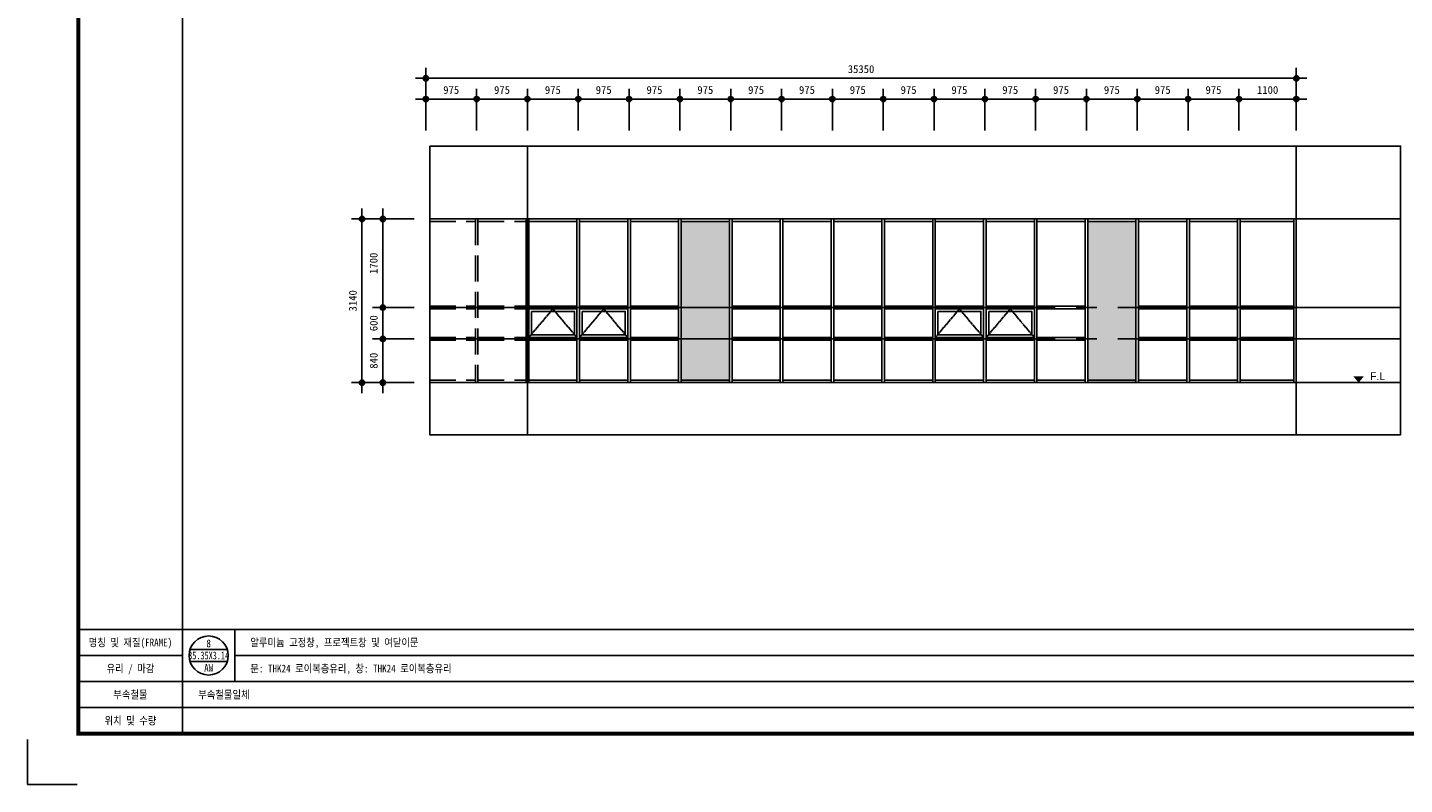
# Model space of a CAD drawing. Header units: millimetres. Extents: x 3445018 to 4174071, y -6064565 to -5122887.
# Tile 60 of 192: x 3879721 to 3906139, y -5615915 to -5601389. Entities that reach past the tile are written whole.
import ezdxf
from ezdxf.enums import TextEntityAlignment as Align

# ---------------------------------------------------------------- set-up
doc = ezdxf.new("R2010")
doc.units = ezdxf.units.MM
doc.header["$MEASUREMENT"] = 0
doc.linetypes.add('CEN', pattern=[66, 60, -2, 2, -2])
doc.linetypes.add('HID2', pattern=[3.5, 2.5, -1])
doc.layers.get('DEFPOINTS').update_dxf_attribs({"linetype": 'CONTINUOUS'})
for name, color, linetype in [('3', 3, 'CONTINUOUS'), ('A_GE_CEN', 1, 'CEN'), ('A_GE_FORM', 7, 'CONTINUOUS'), ('A_GE_SYM', 7, 'CONTINUOUS'), ('A_GE_TEXT', 3, 'CONTINUOUS'), ('AA-XXXX-TEXT', 3, 'CONTINUOUS'), ('AA-XXXX-창호부호', 7, 'CONTINUOUS'), ('CEN', 13, 'CEN'), ('DIM', 7, 'CONTINUOUS'), ('SO-252', 252, 'CONTINUOUS'), ('TABLE', 7, 'CONTINUOUS'), ('WIN1', 4, 'CONTINUOUS'), ('WIN2', 9, 'CONTINUOUS')]:
    doc.layers.add(name, color=color, linetype=linetype)
doc.styles.add('HY울릉도 L', font='txt')
doc.styles.add('SDP-S', font='txt')
doc.styles.add('돋움', font='txt')
doc.dimstyles.new('SMDI-3', dxfattribs={"dimtxt": 3, "dimasz": 1, "dimexe": 2, "dimexo": 3, "dimgap": 1, "dimtad": 1, "dimdsep": 46, "dimtxsty": 'HY울릉도 L', "dimblk": 'Z_DOT', "dimcen": 2.5, "dimdle": 1.5, "dimclrd": 1, "dimclre": 1, "dimclrt": 2, "dimadec": 0, "dimazin": 0, "dimtfac": 1, "dimtix": 1, "dimtmove": 2, "dimatfit": 3, "dimldrblk": 'Z_DOT', "dimfxl": 2, "dimtvp": 1, "dimtolj": 1, "dimtzin": 0, "dimarcsym": 0})

# ---------------------------------------------------------------- blocks, each defined once
blk = doc.blocks.new('창호부호')
at = {"layer": 'AA-XXXX-창호부호'}
for p, q in [((-286, 90), (286, 90)), ((-286, -90), (286, -90))]:
    blk.add_line(p, q, dxfattribs=at)
blk.add_circle((0, 0), 300, dxfattribs=at)
at = {"layer": 'AA-XXXX-창호부호', "color": 3, "width": 0.85}
blk.add_attdef('NO', text='', height=120, dxfattribs=at).set_placement((0, 90), align=Align.BOTTOM_CENTER)
at = {"layer": 'AA-XXXX-창호부호', "color": 4, "width": 0.85}
blk.add_attdef('규격', text='', height=120, dxfattribs=at).set_placement((0, 0), align=Align.MIDDLE)
at = {"layer": 'AA-XXXX-창호부호', "color": 3, "width": 0.85}
blk.add_attdef('창호', text='', height=120, dxfattribs=at).set_placement((0, -130), align=Align.TOP_CENTER)
blk = doc.blocks.new('sheet _서영')
at = {"layer": 'A_GE_FORM'}
for p, q in [((-362689.99, -1059041.18), (-362689.99, -1059058.43)), ((-362689.99, -1059041.18), (-362689.99, -1059058.43)), ((-362689.99, -1059058.43), (-362670.99, -1059058.43))]:
    blk.add_line(p, q, dxfattribs=at)
at = {"layer": 'A_GE_FORM', "const_width": 1.5}
blk.add_lwpolyline([(-361868.49, -1059038.93), (-362670.49, -1059038.93), (-362670.49, -1058483.93), (-361868.49, -1058483.93)], close=True, dxfattribs=at)
blk = doc.blocks.new('Z_DOT')
at = {"layer": 'DIM', "color": 1, "ltscale": 3}
for p, q in [((-2, 0), (2, 0)), ((0, -2), (0, 2))]:
    blk.add_line(p, q, dxfattribs=at)
for radius in [0.5, 0.25]:
    blk.add_circle((0, 0), radius, dxfattribs=at)
blk = doc.blocks.new('*D728')
at = {"layer": 'DEFPOINTS', "color": 0, "ltscale": 3, "transparency": 16777216}
for p in [(3887363, -5602363), (3887363, -5603664), (3904063, -5603664)]:
    blk.add_point(p, dxfattribs=at)
at = {"layer": 'DIM', "color": 1, "lineweight": -2, "ltscale": 3, "transparency": 16777216}
for p, q in [((3887363, -5603364), (3887363, -5602163)), ((3904063, -5603364), (3904063, -5602163)), ((3903963, -5602363), (3887463, -5602363))]:
    blk.add_line(p, q, dxfattribs=at)
at = {"layer": 'DIM', "color": 1, "lineweight": -2, "ltscale": 3, "transparency": 16777216, "xscale": 100, "yscale": 100, "zscale": 100, "rotation": 180}
blk.add_blockref('Z_DOT', (3887363, -5602363), dxfattribs=at)
at = {"layer": 'DIM', "color": 1, "lineweight": -2, "ltscale": 3, "transparency": 16777216, "xscale": 100, "yscale": 100, "zscale": 100}
blk.add_blockref('Z_DOT', (3904063, -5602363), dxfattribs=at)
at = {"layer": 'DIM', "color": 2, "ltscale": 3, "transparency": 16777216, "insert": (3895713, -5602188), "char_height": 150, "attachment_point": 5, "style": 'SDP-S'}
blk.add_mtext('\\A1;35350', dxfattribs=at)
blk = doc.blocks.new('*D729')
at = {"layer": 'DEFPOINTS', "color": 0, "ltscale": 3, "transparency": 16777216}
for p in [(3904063, -5602763), (3902963, -5603664), (3904063, -5603664)]:
    blk.add_point(p, dxfattribs=at)
at = {"layer": 'DIM', "color": 1, "lineweight": -2, "ltscale": 3, "transparency": 16777216}
for p, q in [((3902963, -5603364), (3902963, -5602563)), ((3904063, -5603364), (3904063, -5602563)), ((3903063, -5602763), (3903963, -5602763))]:
    blk.add_line(p, q, dxfattribs=at)
at = {"layer": 'DIM', "color": 1, "lineweight": -2, "ltscale": 3, "transparency": 16777216, "xscale": 100, "yscale": 100, "zscale": 100, "rotation": 180}
blk.add_blockref('Z_DOT', (3902963, -5602763), dxfattribs=at)
at = {"layer": 'DIM', "color": 1, "lineweight": -2, "ltscale": 3, "transparency": 16777216, "xscale": 100, "yscale": 100, "zscale": 100}
blk.add_blockref('Z_DOT', (3904063, -5602763), dxfattribs=at)
at = {"layer": 'DIM', "color": 2, "ltscale": 3, "transparency": 16777216, "insert": (3903513, -5602588), "char_height": 150, "attachment_point": 5, "style": 'SDP-S'}
blk.add_mtext('\\A1;1100', dxfattribs=at)
blk = doc.blocks.new('*D730')
at = {"layer": 'DEFPOINTS', "color": 0, "ltscale": 3, "transparency": 16777216}
for p in [(3902963, -5602763), (3901988, -5603664), (3902963, -5603664)]:
    blk.add_point(p, dxfattribs=at)
at = {"layer": 'DIM', "color": 1, "lineweight": -2, "ltscale": 3, "transparency": 16777216}
for p, q in [((3901988, -5603364), (3901988, -5602563)), ((3902963, -5603364), (3902963, -5602563)), ((3902088, -5602763), (3902863, -5602763))]:
    blk.add_line(p, q, dxfattribs=at)
at = {"layer": 'DIM', "color": 1, "lineweight": -2, "ltscale": 3, "transparency": 16777216, "xscale": 100, "yscale": 100, "zscale": 100, "rotation": 180}
blk.add_blockref('Z_DOT', (3901988, -5602763), dxfattribs=at)
at = {"layer": 'DIM', "color": 1, "lineweight": -2, "ltscale": 3, "transparency": 16777216, "xscale": 100, "yscale": 100, "zscale": 100}
blk.add_blockref('Z_DOT', (3902963, -5602763), dxfattribs=at)
at = {"layer": 'DIM', "color": 2, "ltscale": 3, "transparency": 16777216, "insert": (3902475, -5602588), "char_height": 150, "attachment_point": 5, "style": 'SDP-S'}
blk.add_mtext('\\A1;975', dxfattribs=at)
blk = doc.blocks.new('*D731')
at = {"layer": 'DEFPOINTS', "color": 0, "ltscale": 3, "transparency": 16777216}
for p in [(3901988, -5602763), (3901013, -5603664), (3901988, -5603664)]:
    blk.add_point(p, dxfattribs=at)
at = {"layer": 'DIM', "color": 1, "lineweight": -2, "ltscale": 3, "transparency": 16777216}
for p, q in [((3901013, -5603364), (3901013, -5602563)), ((3901988, -5603364), (3901988, -5602563)), ((3901113, -5602763), (3901888, -5602763))]:
    blk.add_line(p, q, dxfattribs=at)
at = {"layer": 'DIM', "color": 1, "lineweight": -2, "ltscale": 3, "transparency": 16777216, "xscale": 100, "yscale": 100, "zscale": 100, "rotation": 180}
blk.add_blockref('Z_DOT', (3901013, -5602763), dxfattribs=at)
at = {"layer": 'DIM', "color": 1, "lineweight": -2, "ltscale": 3, "transparency": 16777216, "xscale": 100, "yscale": 100, "zscale": 100}
blk.add_blockref('Z_DOT', (3901988, -5602763), dxfattribs=at)
at = {"layer": 'DIM', "color": 2, "ltscale": 3, "transparency": 16777216, "insert": (3901500, -5602588), "char_height": 150, "attachment_point": 5, "style": 'SDP-S'}
blk.add_mtext('\\A1;975', dxfattribs=at)
blk = doc.blocks.new('*D732')
at = {"layer": 'DEFPOINTS', "color": 0, "ltscale": 3, "transparency": 16777216}
for p in [(3901013, -5602763), (3900038, -5603664), (3901013, -5603664)]:
    blk.add_point(p, dxfattribs=at)
at = {"layer": 'DIM', "color": 1, "lineweight": -2, "ltscale": 3, "transparency": 16777216}
for p, q in [((3900038, -5603364), (3900038, -5602563)), ((3901013, -5603364), (3901013, -5602563)), ((3900138, -5602763), (3900913, -5602763))]:
    blk.add_line(p, q, dxfattribs=at)
at = {"layer": 'DIM', "color": 1, "lineweight": -2, "ltscale": 3, "transparency": 16777216, "xscale": 100, "yscale": 100, "zscale": 100, "rotation": 180}
blk.add_blockref('Z_DOT', (3900038, -5602763), dxfattribs=at)
at = {"layer": 'DIM', "color": 1, "lineweight": -2, "ltscale": 3, "transparency": 16777216, "xscale": 100, "yscale": 100, "zscale": 100}
blk.add_blockref('Z_DOT', (3901013, -5602763), dxfattribs=at)
at = {"layer": 'DIM', "color": 2, "ltscale": 3, "transparency": 16777216, "insert": (3900525, -5602588), "char_height": 150, "attachment_point": 5, "style": 'SDP-S'}
blk.add_mtext('\\A1;975', dxfattribs=at)
blk = doc.blocks.new('*D733')
at = {"layer": 'DEFPOINTS', "color": 0, "ltscale": 3, "transparency": 16777216}
for p in [(3900038, -5602763), (3899063, -5603664), (3900038, -5603664)]:
    blk.add_point(p, dxfattribs=at)
at = {"layer": 'DIM', "color": 1, "lineweight": -2, "ltscale": 3, "transparency": 16777216}
for p, q in [((3899063, -5603364), (3899063, -5602563)), ((3900038, -5603364), (3900038, -5602563)), ((3899163, -5602763), (3899938, -5602763))]:
    blk.add_line(p, q, dxfattribs=at)
at = {"layer": 'DIM', "color": 1, "lineweight": -2, "ltscale": 3, "transparency": 16777216, "xscale": 100, "yscale": 100, "zscale": 100, "rotation": 180}
blk.add_blockref('Z_DOT', (3899063, -5602763), dxfattribs=at)
at = {"layer": 'DIM', "color": 1, "lineweight": -2, "ltscale": 3, "transparency": 16777216, "xscale": 100, "yscale": 100, "zscale": 100}
blk.add_blockref('Z_DOT', (3900038, -5602763), dxfattribs=at)
at = {"layer": 'DIM', "color": 2, "ltscale": 3, "transparency": 16777216, "insert": (3899550, -5602588), "char_height": 150, "attachment_point": 5, "style": 'SDP-S'}
blk.add_mtext('\\A1;975', dxfattribs=at)
blk = doc.blocks.new('*D734')
at = {"layer": 'DEFPOINTS', "color": 0, "ltscale": 3, "transparency": 16777216}
for p in [(3899063, -5602763), (3898088, -5603664), (3899063, -5603664)]:
    blk.add_point(p, dxfattribs=at)
at = {"layer": 'DIM', "color": 1, "lineweight": -2, "ltscale": 3, "transparency": 16777216}
for p, q in [((3898088, -5603364), (3898088, -5602563)), ((3899063, -5603364), (3899063, -5602563)), ((3898188, -5602763), (3898963, -5602763))]:
    blk.add_line(p, q, dxfattribs=at)
at = {"layer": 'DIM', "color": 1, "lineweight": -2, "ltscale": 3, "transparency": 16777216, "xscale": 100, "yscale": 100, "zscale": 100, "rotation": 180}
blk.add_blockref('Z_DOT', (3898088, -5602763), dxfattribs=at)
at = {"layer": 'DIM', "color": 1, "lineweight": -2, "ltscale": 3, "transparency": 16777216, "xscale": 100, "yscale": 100, "zscale": 100}
blk.add_blockref('Z_DOT', (3899063, -5602763), dxfattribs=at)
at = {"layer": 'DIM', "color": 2, "ltscale": 3, "transparency": 16777216, "insert": (3898575, -5602588), "char_height": 150, "attachment_point": 5, "style": 'SDP-S'}
blk.add_mtext('\\A1;975', dxfattribs=at)
blk = doc.blocks.new('*D735')
at = {"layer": 'DEFPOINTS', "color": 0, "ltscale": 3, "transparency": 16777216}
for p in [(3898088, -5602763), (3897113, -5603664), (3898088, -5603664)]:
    blk.add_point(p, dxfattribs=at)
at = {"layer": 'DIM', "color": 1, "lineweight": -2, "ltscale": 3, "transparency": 16777216}
for p, q in [((3897113, -5603364), (3897113, -5602563)), ((3898088, -5603364), (3898088, -5602563)), ((3897213, -5602763), (3897988, -5602763))]:
    blk.add_line(p, q, dxfattribs=at)
at = {"layer": 'DIM', "color": 1, "lineweight": -2, "ltscale": 3, "transparency": 16777216, "xscale": 100, "yscale": 100, "zscale": 100, "rotation": 180}
blk.add_blockref('Z_DOT', (3897113, -5602763), dxfattribs=at)
at = {"layer": 'DIM', "color": 1, "lineweight": -2, "ltscale": 3, "transparency": 16777216, "xscale": 100, "yscale": 100, "zscale": 100}
blk.add_blockref('Z_DOT', (3898088, -5602763), dxfattribs=at)
at = {"layer": 'DIM', "color": 2, "ltscale": 3, "transparency": 16777216, "insert": (3897600, -5602588), "char_height": 150, "attachment_point": 5, "style": 'SDP-S'}
blk.add_mtext('\\A1;975', dxfattribs=at)
blk = doc.blocks.new('*D736')
at = {"layer": 'DEFPOINTS', "color": 0, "ltscale": 3, "transparency": 16777216}
for p in [(3897113, -5602763), (3896138, -5603664), (3897113, -5603664)]:
    blk.add_point(p, dxfattribs=at)
at = {"layer": 'DIM', "color": 1, "lineweight": -2, "ltscale": 3, "transparency": 16777216}
for p, q in [((3896138, -5603364), (3896138, -5602563)), ((3897113, -5603364), (3897113, -5602563)), ((3896238, -5602763), (3897013, -5602763))]:
    blk.add_line(p, q, dxfattribs=at)
at = {"layer": 'DIM', "color": 1, "lineweight": -2, "ltscale": 3, "transparency": 16777216, "xscale": 100, "yscale": 100, "zscale": 100, "rotation": 180}
blk.add_blockref('Z_DOT', (3896138, -5602763), dxfattribs=at)
at = {"layer": 'DIM', "color": 1, "lineweight": -2, "ltscale": 3, "transparency": 16777216, "xscale": 100, "yscale": 100, "zscale": 100}
blk.add_blockref('Z_DOT', (3897113, -5602763), dxfattribs=at)
at = {"layer": 'DIM', "color": 2, "ltscale": 3, "transparency": 16777216, "insert": (3896625, -5602588), "char_height": 150, "attachment_point": 5, "style": 'SDP-S'}
blk.add_mtext('\\A1;975', dxfattribs=at)
blk = doc.blocks.new('*D737')
at = {"layer": 'DEFPOINTS', "color": 0, "ltscale": 3, "transparency": 16777216}
for p in [(3896138, -5602763), (3895163, -5603664), (3896138, -5603664)]:
    blk.add_point(p, dxfattribs=at)
at = {"layer": 'DIM', "color": 1, "lineweight": -2, "ltscale": 3, "transparency": 16777216}
for p, q in [((3895163, -5603364), (3895163, -5602563)), ((3896138, -5603364), (3896138, -5602563)), ((3895263, -5602763), (3896038, -5602763))]:
    blk.add_line(p, q, dxfattribs=at)
at = {"layer": 'DIM', "color": 1, "lineweight": -2, "ltscale": 3, "transparency": 16777216, "xscale": 100, "yscale": 100, "zscale": 100, "rotation": 180}
blk.add_blockref('Z_DOT', (3895163, -5602763), dxfattribs=at)
at = {"layer": 'DIM', "color": 1, "lineweight": -2, "ltscale": 3, "transparency": 16777216, "xscale": 100, "yscale": 100, "zscale": 100}
blk.add_blockref('Z_DOT', (3896138, -5602763), dxfattribs=at)
at = {"layer": 'DIM', "color": 2, "ltscale": 3, "transparency": 16777216, "insert": (3895650, -5602588), "char_height": 150, "attachment_point": 5, "style": 'SDP-S'}
blk.add_mtext('\\A1;975', dxfattribs=at)
blk = doc.blocks.new('*D738')
at = {"layer": 'DEFPOINTS', "color": 0, "ltscale": 3, "transparency": 16777216}
for p in [(3895163, -5602763), (3894188, -5603664), (3895163, -5603664)]:
    blk.add_point(p, dxfattribs=at)
at = {"layer": 'DIM', "color": 1, "lineweight": -2, "ltscale": 3, "transparency": 16777216}
for p, q in [((3894188, -5603364), (3894188, -5602563)), ((3895163, -5603364), (3895163, -5602563)), ((3894288, -5602763), (3895063, -5602763))]:
    blk.add_line(p, q, dxfattribs=at)
at = {"layer": 'DIM', "color": 1, "lineweight": -2, "ltscale": 3, "transparency": 16777216, "xscale": 100, "yscale": 100, "zscale": 100, "rotation": 180}
blk.add_blockref('Z_DOT', (3894188, -5602763), dxfattribs=at)
at = {"layer": 'DIM', "color": 1, "lineweight": -2, "ltscale": 3, "transparency": 16777216, "xscale": 100, "yscale": 100, "zscale": 100}
blk.add_blockref('Z_DOT', (3895163, -5602763), dxfattribs=at)
at = {"layer": 'DIM', "color": 2, "ltscale": 3, "transparency": 16777216, "insert": (3894675, -5602588), "char_height": 150, "attachment_point": 5, "style": 'SDP-S'}
blk.add_mtext('\\A1;975', dxfattribs=at)
blk = doc.blocks.new('*D739')
at = {"layer": 'DEFPOINTS', "color": 0, "ltscale": 3, "transparency": 16777216}
for p in [(3894188, -5602763), (3893213, -5603664), (3894188, -5603664)]:
    blk.add_point(p, dxfattribs=at)
at = {"layer": 'DIM', "color": 1, "lineweight": -2, "ltscale": 3, "transparency": 16777216}
for p, q in [((3893213, -5603364), (3893213, -5602563)), ((3894188, -5603364), (3894188, -5602563)), ((3893313, -5602763), (3894088, -5602763))]:
    blk.add_line(p, q, dxfattribs=at)
at = {"layer": 'DIM', "color": 1, "lineweight": -2, "ltscale": 3, "transparency": 16777216, "xscale": 100, "yscale": 100, "zscale": 100, "rotation": 180}
blk.add_blockref('Z_DOT', (3893213, -5602763), dxfattribs=at)
at = {"layer": 'DIM', "color": 1, "lineweight": -2, "ltscale": 3, "transparency": 16777216, "xscale": 100, "yscale": 100, "zscale": 100}
blk.add_blockref('Z_DOT', (3894188, -5602763), dxfattribs=at)
at = {"layer": 'DIM', "color": 2, "ltscale": 3, "transparency": 16777216, "insert": (3893700, -5602588), "char_height": 150, "attachment_point": 5, "style": 'SDP-S'}
blk.add_mtext('\\A1;975', dxfattribs=at)
blk = doc.blocks.new('*D740')
at = {"layer": 'DEFPOINTS', "color": 0, "ltscale": 3, "transparency": 16777216}
for p in [(3893213, -5602763), (3892238, -5603664), (3893213, -5603664)]:
    blk.add_point(p, dxfattribs=at)
at = {"layer": 'DIM', "color": 1, "lineweight": -2, "ltscale": 3, "transparency": 16777216}
for p, q in [((3892238, -5603364), (3892238, -5602563)), ((3893213, -5603364), (3893213, -5602563)), ((3892338, -5602763), (3893113, -5602763))]:
    blk.add_line(p, q, dxfattribs=at)
at = {"layer": 'DIM', "color": 1, "lineweight": -2, "ltscale": 3, "transparency": 16777216, "xscale": 100, "yscale": 100, "zscale": 100, "rotation": 180}
blk.add_blockref('Z_DOT', (3892238, -5602763), dxfattribs=at)
at = {"layer": 'DIM', "color": 1, "lineweight": -2, "ltscale": 3, "transparency": 16777216, "xscale": 100, "yscale": 100, "zscale": 100}
blk.add_blockref('Z_DOT', (3893213, -5602763), dxfattribs=at)
at = {"layer": 'DIM', "color": 2, "ltscale": 3, "transparency": 16777216, "insert": (3892725, -5602588), "char_height": 150, "attachment_point": 5, "style": 'SDP-S'}
blk.add_mtext('\\A1;975', dxfattribs=at)
blk = doc.blocks.new('*D741')
at = {"layer": 'DEFPOINTS', "color": 0, "ltscale": 3, "transparency": 16777216}
for p in [(3892238, -5602763), (3891263, -5603664), (3892238, -5603664)]:
    blk.add_point(p, dxfattribs=at)
at = {"layer": 'DIM', "color": 1, "lineweight": -2, "ltscale": 3, "transparency": 16777216}
for p, q in [((3891263, -5603364), (3891263, -5602563)), ((3892238, -5603364), (3892238, -5602563)), ((3891363, -5602763), (3892138, -5602763))]:
    blk.add_line(p, q, dxfattribs=at)
at = {"layer": 'DIM', "color": 1, "lineweight": -2, "ltscale": 3, "transparency": 16777216, "xscale": 100, "yscale": 100, "zscale": 100, "rotation": 180}
blk.add_blockref('Z_DOT', (3891263, -5602763), dxfattribs=at)
at = {"layer": 'DIM', "color": 1, "lineweight": -2, "ltscale": 3, "transparency": 16777216, "xscale": 100, "yscale": 100, "zscale": 100}
blk.add_blockref('Z_DOT', (3892238, -5602763), dxfattribs=at)
at = {"layer": 'DIM', "color": 2, "ltscale": 3, "transparency": 16777216, "insert": (3891750, -5602588), "char_height": 150, "attachment_point": 5, "style": 'SDP-S'}
blk.add_mtext('\\A1;975', dxfattribs=at)
blk = doc.blocks.new('*D742')
at = {"layer": 'DEFPOINTS', "color": 0, "ltscale": 3, "transparency": 16777216}
for p in [(3891263, -5602763), (3890288, -5603664), (3891263, -5603664)]:
    blk.add_point(p, dxfattribs=at)
at = {"layer": 'DIM', "color": 1, "lineweight": -2, "ltscale": 3, "transparency": 16777216}
for p, q in [((3890288, -5603364), (3890288, -5602563)), ((3891263, -5603364), (3891263, -5602563)), ((3890388, -5602763), (3891163, -5602763))]:
    blk.add_line(p, q, dxfattribs=at)
at = {"layer": 'DIM', "color": 1, "lineweight": -2, "ltscale": 3, "transparency": 16777216, "xscale": 100, "yscale": 100, "zscale": 100, "rotation": 180}
blk.add_blockref('Z_DOT', (3890288, -5602763), dxfattribs=at)
at = {"layer": 'DIM', "color": 1, "lineweight": -2, "ltscale": 3, "transparency": 16777216, "xscale": 100, "yscale": 100, "zscale": 100}
blk.add_blockref('Z_DOT', (3891263, -5602763), dxfattribs=at)
at = {"layer": 'DIM', "color": 2, "ltscale": 3, "transparency": 16777216, "insert": (3890775, -5602588), "char_height": 150, "attachment_point": 5, "style": 'SDP-S'}
blk.add_mtext('\\A1;975', dxfattribs=at)
blk = doc.blocks.new('*D743')
at = {"layer": 'DEFPOINTS', "color": 0, "ltscale": 3, "transparency": 16777216}
for p in [(3890288, -5602763), (3889313, -5603664), (3890288, -5603664)]:
    blk.add_point(p, dxfattribs=at)
at = {"layer": 'DIM', "color": 1, "lineweight": -2, "ltscale": 3, "transparency": 16777216}
for p, q in [((3889313, -5603364), (3889313, -5602563)), ((3890288, -5603364), (3890288, -5602563)), ((3889413, -5602763), (3890188, -5602763))]:
    blk.add_line(p, q, dxfattribs=at)
at = {"layer": 'DIM', "color": 1, "lineweight": -2, "ltscale": 3, "transparency": 16777216, "xscale": 100, "yscale": 100, "zscale": 100, "rotation": 180}
blk.add_blockref('Z_DOT', (3889313, -5602763), dxfattribs=at)
at = {"layer": 'DIM', "color": 1, "lineweight": -2, "ltscale": 3, "transparency": 16777216, "xscale": 100, "yscale": 100, "zscale": 100}
blk.add_blockref('Z_DOT', (3890288, -5602763), dxfattribs=at)
at = {"layer": 'DIM', "color": 2, "ltscale": 3, "transparency": 16777216, "insert": (3889800, -5602588), "char_height": 150, "attachment_point": 5, "style": 'SDP-S'}
blk.add_mtext('\\A1;975', dxfattribs=at)
blk = doc.blocks.new('*D744')
at = {"layer": 'DEFPOINTS', "color": 0, "ltscale": 3, "transparency": 16777216}
for p in [(3889313, -5602763), (3888338, -5603664), (3889313, -5603664)]:
    blk.add_point(p, dxfattribs=at)
at = {"layer": 'DIM', "color": 1, "lineweight": -2, "ltscale": 3, "transparency": 16777216}
for p, q in [((3888338, -5603364), (3888338, -5602563)), ((3889313, -5603364), (3889313, -5602563)), ((3888438, -5602763), (3889213, -5602763))]:
    blk.add_line(p, q, dxfattribs=at)
at = {"layer": 'DIM', "color": 1, "lineweight": -2, "ltscale": 3, "transparency": 16777216, "xscale": 100, "yscale": 100, "zscale": 100, "rotation": 180}
blk.add_blockref('Z_DOT', (3888338, -5602763), dxfattribs=at)
at = {"layer": 'DIM', "color": 1, "lineweight": -2, "ltscale": 3, "transparency": 16777216, "xscale": 100, "yscale": 100, "zscale": 100}
blk.add_blockref('Z_DOT', (3889313, -5602763), dxfattribs=at)
at = {"layer": 'DIM', "color": 2, "ltscale": 3, "transparency": 16777216, "insert": (3888825, -5602588), "char_height": 150, "attachment_point": 5, "style": 'SDP-S'}
blk.add_mtext('\\A1;975', dxfattribs=at)
blk = doc.blocks.new('*D745')
at = {"layer": 'DEFPOINTS', "color": 0, "ltscale": 3, "transparency": 16777216}
for p in [(3888338, -5602763), (3887363, -5603664), (3888338, -5603664)]:
    blk.add_point(p, dxfattribs=at)
at = {"layer": 'DIM', "color": 1, "lineweight": -2, "ltscale": 3, "transparency": 16777216}
for p, q in [((3887363, -5603364), (3887363, -5602563)), ((3888338, -5603364), (3888338, -5602563)), ((3887463, -5602763), (3888238, -5602763))]:
    blk.add_line(p, q, dxfattribs=at)
at = {"layer": 'DIM', "color": 1, "lineweight": -2, "ltscale": 3, "transparency": 16777216, "xscale": 100, "yscale": 100, "zscale": 100, "rotation": 180}
blk.add_blockref('Z_DOT', (3887363, -5602763), dxfattribs=at)
at = {"layer": 'DIM', "color": 1, "lineweight": -2, "ltscale": 3, "transparency": 16777216, "xscale": 100, "yscale": 100, "zscale": 100}
blk.add_blockref('Z_DOT', (3888338, -5602763), dxfattribs=at)
at = {"layer": 'DIM', "color": 2, "ltscale": 3, "transparency": 16777216, "insert": (3887850, -5602588), "char_height": 150, "attachment_point": 5, "style": 'SDP-S'}
blk.add_mtext('\\A1;975', dxfattribs=at)
blk = doc.blocks.new('*D775')
at = {"layer": 'DEFPOINTS', "color": 0, "ltscale": 3, "transparency": 16777216}
for p in [(3887438, -5605063), (3886138, -5608203), (3887439, -5608203)]:
    blk.add_point(p, dxfattribs=at)
at = {"layer": 'DIM', "color": 1, "lineweight": -2, "ltscale": 3, "transparency": 16777216}
for p, q in [((3887138, -5605063), (3885938, -5605063)), ((3886138, -5605163), (3886138, -5608103)), ((3887139, -5608203), (3885938, -5608203))]:
    blk.add_line(p, q, dxfattribs=at)
at = {"layer": 'DIM', "color": 1, "lineweight": -2, "ltscale": 3, "transparency": 16777216, "xscale": 100, "yscale": 100, "zscale": 100}
for p, rotation in [((3886138, -5605063), 90), ((3886138, -5608203), 270)]:
    blk.add_blockref('Z_DOT', p, dxfattribs=dict(at, rotation=rotation))
at = {"layer": 'DIM', "color": 2, "ltscale": 3, "transparency": 16777216, "insert": (3885963, -5606633), "char_height": 150, "attachment_point": 5, "rotation": 90, "style": 'SDP-S'}
blk.add_mtext('\\A1;3140', dxfattribs=at)
blk = doc.blocks.new('*D776')
at = {"layer": 'DEFPOINTS', "color": 0, "ltscale": 3, "transparency": 16777216}
for p in [(3887438, -5606763), (3886538, -5607363), (3887438, -5607363)]:
    blk.add_point(p, dxfattribs=at)
at = {"layer": 'DIM', "color": 1, "lineweight": -2, "ltscale": 3, "transparency": 16777216}
for p, q in [((3887138, -5606763), (3886338, -5606763)), ((3886538, -5606863), (3886538, -5607263)), ((3887138, -5607363), (3886338, -5607363))]:
    blk.add_line(p, q, dxfattribs=at)
at = {"layer": 'DIM', "color": 1, "lineweight": -2, "ltscale": 3, "transparency": 16777216, "xscale": 100, "yscale": 100, "zscale": 100}
for p, rotation in [((3886538, -5606763), 90), ((3886538, -5607363), 270)]:
    blk.add_blockref('Z_DOT', p, dxfattribs=dict(at, rotation=rotation))
at = {"layer": 'DIM', "color": 2, "ltscale": 3, "transparency": 16777216, "insert": (3886363, -5607063), "char_height": 150, "attachment_point": 5, "rotation": 90, "style": 'SDP-S'}
blk.add_mtext('\\A1;600', dxfattribs=at)
blk = doc.blocks.new('*D777')
at = {"layer": 'DEFPOINTS', "color": 0, "ltscale": 3, "transparency": 16777216}
for p in [(3887438, -5607363), (3886538, -5608203), (3887439, -5608203)]:
    blk.add_point(p, dxfattribs=at)
at = {"layer": 'DIM', "color": 1, "lineweight": -2, "ltscale": 3, "transparency": 16777216}
for p, q in [((3887138, -5607363), (3886338, -5607363)), ((3886538, -5607463), (3886538, -5608103)), ((3887139, -5608203), (3886338, -5608203))]:
    blk.add_line(p, q, dxfattribs=at)
at = {"layer": 'DIM', "color": 1, "lineweight": -2, "ltscale": 3, "transparency": 16777216, "xscale": 100, "yscale": 100, "zscale": 100}
for p, rotation in [((3886538, -5607363), 90), ((3886538, -5608203), 270)]:
    blk.add_blockref('Z_DOT', p, dxfattribs=dict(at, rotation=rotation))
at = {"layer": 'DIM', "color": 2, "ltscale": 3, "transparency": 16777216, "insert": (3886363, -5607783), "char_height": 150, "attachment_point": 5, "rotation": 90, "style": 'SDP-S'}
blk.add_mtext('\\A1;840', dxfattribs=at)
blk = doc.blocks.new('*D778')
at = {"layer": 'DEFPOINTS', "color": 0, "ltscale": 3, "transparency": 16777216}
for p in [(3887438, -5605063), (3886538, -5606763), (3887438, -5606763)]:
    blk.add_point(p, dxfattribs=at)
at = {"layer": 'DIM', "color": 1, "lineweight": -2, "ltscale": 3, "transparency": 16777216}
for p, q in [((3887138, -5605063), (3886338, -5605063)), ((3886538, -5605163), (3886538, -5606663)), ((3887138, -5606763), (3886338, -5606763))]:
    blk.add_line(p, q, dxfattribs=at)
at = {"layer": 'DIM', "color": 1, "lineweight": -2, "ltscale": 3, "transparency": 16777216, "xscale": 100, "yscale": 100, "zscale": 100}
for p, rotation in [((3886538, -5605063), 90), ((3886538, -5606763), 270)]:
    blk.add_blockref('Z_DOT', p, dxfattribs=dict(at, rotation=rotation))
at = {"layer": 'DIM', "color": 2, "ltscale": 3, "transparency": 16777216, "insert": (3886363, -5605913), "char_height": 150, "attachment_point": 5, "rotation": 90, "style": 'SDP-S'}
blk.add_mtext('\\A1;1700', dxfattribs=at)

msp = doc.modelspace()

# ---------------------------------------------------------------- hatches: boundary and pattern name
at = {"layer": 'A_GE_SYM'}
msp.add_hatch(color=256, dxfattribs=at).paths.add_polyline_path([(3905258.987, -5608203.897), (3905158.987, -5608083.897), (3905358.987, -5608083.897)])
at = {"layer": 'SO-252', "ltscale": 200}
h = msp.add_hatch(color=256, dxfattribs=at)
h.dxf.hatch_style = 1
h.paths.add_polyline_path([(3893187.999, -5605112.904), (3892262.999, -5605112.904), (3892262.999, -5608212.904), (3893187.999, -5608212.904)])
h = msp.add_hatch(color=256, dxfattribs=at)
h.dxf.hatch_style = 1
h.paths.add_polyline_path([(3900987.999, -5605112.904), (3900062.999, -5605112.904), (3900062.999, -5608212.904), (3900987.999, -5608212.904)])

# ---------------------------------------------------------------- linework, layer by layer
at = {"layer": 'A_GE_CEN', "ltscale": 200}
for p, q in [((3889312.999, -5609204.028), (3889312.999, -5603663.995)), ((3904062.999, -5609204.028), (3904062.999, -5603663.995)), ((3887438.067, -5605062.904), (3906063.067, -5605062.904)), ((3887438.067, -5606762.904), (3906063.067, -5606762.904)), ((3887438.067, -5607362.904), (3906063.067, -5607362.904)), ((3887438.067, -5608202.904), (3906063.067, -5608202.904))]:
    msp.add_line(p, q, dxfattribs=at)
at = {"layer": 'CEN'}
for points in [[(3889337.999, -5607337.904), (3889800.499, -5606787.904), (3890262.999, -5607337.904)], [(3890312.999, -5607337.904), (3890775.499, -5606787.904), (3891237.999, -5607337.904)], [(3897137.999, -5607337.904), (3897600.499, -5606787.904), (3898062.999, -5607337.904)], [(3898112.999, -5607337.904), (3898575.499, -5606787.904), (3899037.999, -5607337.904)]]:
    msp.add_lwpolyline(points, dxfattribs=at)
at = {"layer": 'DEFPOINTS', "color": 146, "ltscale": 200, "true_color": 0x105689}
msp.add_lwpolyline([(3887438.067, -5603663.995), (3906063.067, -5603663.995), (3906063.067, -5609204.028), (3887438.067, -5609204.028)], close=True, dxfattribs=at)
at = {"layer": 'TABLE', "color": 2, "ltscale": 0.25}
msp.add_line((3882696.4, -5587189.949), (3882696.4, -5614939.949), dxfattribs=at)
at = {"layer": 'TABLE', "color": 8}
for p, q in [((3880696.4, -5612939.949), (3916571.4, -5612939.949)), ((3883696.4, -5612939.949), (3883696.4, -5613939.949)), ((3880696.4, -5613439.949), (3882696.4, -5613439.949)), ((3883696.4, -5613439.949), (3916571.4, -5613439.949)), ((3880696.4, -5613939.949), (3916571.4, -5613939.949)), ((3880696.4, -5614439.949), (3916571.4, -5614439.949))]:
    msp.add_line(p, q, dxfattribs=at)
at = {"layer": 'WIN1', "color": 252, "linetype": 'HID2', "ltscale": 200, "true_color": 0x939598}
for p, q in [((3887438.067, -5605062.904), (3889287.999, -5605062.904)), ((3887438.067, -5605112.904), (3888312.999, -5605112.904)), ((3888312.999, -5605062.904), (3888312.999, -5608202.904)), ((3888362.999, -5605062.904), (3888362.999, -5608202.904)), ((3888362.999, -5605112.904), (3889287.999, -5605112.904)), ((3887438.067, -5606737.904), (3888312.999, -5606737.904)), ((3887438.067, -5606787.904), (3888312.999, -5606787.904)), ((3888362.999, -5606737.904), (3889287.999, -5606737.904)), ((3888362.999, -5606787.904), (3889287.999, -5606787.904)), ((3887438.067, -5607337.904), (3888312.999, -5607337.904)), ((3887438.067, -5607387.904), (3888312.999, -5607387.904)), ((3888362.999, -5607337.904), (3889287.999, -5607337.904)), ((3888362.999, -5607387.904), (3889287.999, -5607387.904)), ((3887438.067, -5608152.904), (3888312.999, -5608152.904)), ((3887438.067, -5608202.904), (3889287.999, -5608202.904)), ((3888362.999, -5608152.904), (3889287.999, -5608152.904))]:
    msp.add_line(p, q, dxfattribs=at)
at = {"layer": 'WIN1', "ltscale": 200}
for p, q in [((3889287.999, -5605062.904), (3904062.999, -5605062.904)), ((3889287.999, -5605062.904), (3889287.999, -5608202.904)), ((3889337.999, -5605062.904), (3889337.999, -5608202.904)), ((3889337.999, -5605112.904), (3890262.999, -5605112.904)), ((3890262.999, -5605062.904), (3890262.999, -5608202.904)), ((3890312.999, -5605062.904), (3890312.999, -5608202.904)), ((3890312.999, -5605112.904), (3891237.999, -5605112.904)), ((3891237.999, -5605062.904), (3891237.999, -5608202.904)), ((3891287.999, -5605062.904), (3891287.999, -5608202.904)), ((3891287.999, -5605112.904), (3892212.999, -5605112.904)), ((3892212.999, -5605062.904), (3892212.999, -5608202.904)), ((3892262.999, -5605062.904), (3892262.999, -5608202.904)), ((3892262.999, -5605112.904), (3893187.999, -5605112.904)), ((3893187.999, -5605062.904), (3893187.999, -5608202.904)), ((3893237.999, -5605062.904), (3893237.999, -5608202.904)), ((3893237.999, -5605112.904), (3894162.999, -5605112.904)), ((3894162.999, -5605062.904), (3894162.999, -5608202.904)), ((3894212.999, -5605062.904), (3894212.999, -5608202.904)), ((3894212.999, -5605112.904), (3895137.999, -5605112.904)), ((3895137.999, -5605062.904), (3895137.999, -5608202.904)), ((3895187.999, -5605062.904), (3895187.999, -5608202.904)), ((3895187.999, -5605112.904), (3896112.999, -5605112.904)), ((3896112.999, -5605062.904), (3896112.999, -5608202.904)), ((3896162.999, -5605062.904), (3896162.999, -5608202.904)), ((3896162.999, -5605112.904), (3897087.999, -5605112.904)), ((3897087.999, -5605062.904), (3897087.999, -5608202.904)), ((3897137.999, -5605062.904), (3897137.999, -5608202.904)), ((3897137.999, -5605112.904), (3898062.999, -5605112.904)), ((3898062.999, -5605062.904), (3898062.999, -5608202.904)), ((3898112.999, -5605062.904), (3898112.999, -5608202.904)), ((3898112.999, -5605112.904), (3899037.999, -5605112.904)), ((3899037.999, -5605062.904), (3899037.999, -5608202.904)), ((3899087.999, -5605062.904), (3899087.999, -5608202.904)), ((3899087.999, -5605112.904), (3900012.999, -5605112.904)), ((3900012.999, -5605062.904), (3900012.999, -5608202.904)), ((3900062.999, -5605062.904), (3900062.999, -5608202.904)), ((3900062.999, -5605112.904), (3900987.999, -5605112.904)), ((3900987.999, -5605062.904), (3900987.999, -5608202.904)), ((3901037.999, -5605062.904), (3901037.999, -5608202.904)), ((3901037.999, -5605112.904), (3901962.999, -5605112.904)), ((3901962.999, -5605062.904), (3901962.999, -5608202.904)), ((3902012.999, -5605062.904), (3902012.999, -5608202.904)), ((3902937.999, -5605112.904), (3902012.999, -5605112.904)), ((3902937.999, -5605062.904), (3902937.999, -5608202.904)), ((3902987.999, -5605062.904), (3902987.999, -5608202.904)), ((3904012.999, -5605112.904), (3902987.999, -5605112.904)), ((3904012.999, -5605062.904), (3904012.999, -5608202.904)), ((3904062.999, -5605062.904), (3904062.999, -5608202.904)), ((3904062.999, -5605062.904), (3904062.999, -5608202.904)), ((3889337.999, -5606737.904), (3890262.999, -5606737.904)), ((3889337.999, -5606787.904), (3890262.999, -5606787.904)), ((3890312.999, -5606737.904), (3891237.999, -5606737.904)), ((3890312.999, -5606787.904), (3891237.999, -5606787.904)), ((3891287.999, -5606737.904), (3892212.999, -5606737.904)), ((3891287.999, -5606787.904), (3892212.999, -5606787.904)), ((3893237.999, -5606737.904), (3894162.999, -5606737.904)), ((3893237.999, -5606787.904), (3894162.999, -5606787.904)), ((3894212.999, -5606737.904), (3895137.999, -5606737.904)), ((3894212.999, -5606787.904), (3895137.999, -5606787.904)), ((3895187.999, -5606737.904), (3896112.999, -5606737.904)), ((3895187.999, -5606787.904), (3896112.999, -5606787.904)), ((3896162.999, -5606737.904), (3897087.999, -5606737.904)), ((3896162.999, -5606787.904), (3897087.999, -5606787.904)), ((3897137.999, -5606737.904), (3898062.999, -5606737.904)), ((3897137.999, -5606787.904), (3898062.999, -5606787.904)), ((3898112.999, -5606737.904), (3899037.999, -5606737.904)), ((3898112.999, -5606787.904), (3899037.999, -5606787.904)), ((3899087.999, -5606737.904), (3900012.999, -5606737.904)), ((3899087.999, -5606787.904), (3900012.999, -5606787.904)), ((3901037.999, -5606737.904), (3901962.999, -5606737.904)), ((3901037.999, -5606787.904), (3901962.999, -5606787.904)), ((3902937.999, -5606737.904), (3902012.999, -5606737.904)), ((3902937.999, -5606787.904), (3902012.999, -5606787.904)), ((3904012.999, -5606737.904), (3902987.999, -5606737.904)), ((3904012.999, -5606787.904), (3902987.999, -5606787.904)), ((3889337.999, -5607337.904), (3890262.999, -5607337.904)), ((3889337.999, -5607387.904), (3890262.999, -5607387.904)), ((3890312.999, -5607337.904), (3891237.999, -5607337.904)), ((3890312.999, -5607387.904), (3891237.999, -5607387.904)), ((3891287.999, -5607337.904), (3892212.999, -5607337.904)), ((3891287.999, -5607387.904), (3892212.999, -5607387.904)), ((3893237.999, -5607337.904), (3894162.999, -5607337.904)), ((3893237.999, -5607387.904), (3894162.999, -5607387.904)), ((3894212.999, -5607337.904), (3895137.999, -5607337.904)), ((3894212.999, -5607387.904), (3895137.999, -5607387.904)), ((3895187.999, -5607337.904), (3896112.999, -5607337.904)), ((3895187.999, -5607387.904), (3896112.999, -5607387.904)), ((3896162.999, -5607337.904), (3897087.999, -5607337.904)), ((3896162.999, -5607387.904), (3897087.999, -5607387.904)), ((3897137.999, -5607337.904), (3898062.999, -5607337.904)), ((3897137.999, -5607387.904), (3898062.999, -5607387.904)), ((3898112.999, -5607337.904), (3899037.999, -5607337.904)), ((3898112.999, -5607387.904), (3899037.999, -5607387.904)), ((3899087.999, -5607337.904), (3900012.999, -5607337.904)), ((3899087.999, -5607387.904), (3900012.999, -5607387.904)), ((3901037.999, -5607337.904), (3901962.999, -5607337.904)), ((3901037.999, -5607387.904), (3901962.999, -5607387.904)), ((3902937.999, -5607337.904), (3902012.999, -5607337.904)), ((3902937.999, -5607387.904), (3902012.999, -5607387.904)), ((3904012.999, -5607337.904), (3902987.999, -5607337.904)), ((3904012.999, -5607387.904), (3902987.999, -5607387.904)), ((3889287.999, -5608202.904), (3904062.999, -5608202.904)), ((3889337.999, -5608152.904), (3890262.999, -5608152.904)), ((3890312.999, -5608152.904), (3891237.999, -5608152.904)), ((3891287.999, -5608152.904), (3892212.999, -5608152.904)), ((3892262.999, -5608152.904), (3893187.999, -5608152.904)), ((3893237.999, -5608152.904), (3894162.999, -5608152.904)), ((3894212.999, -5608152.904), (3895137.999, -5608152.904)), ((3895187.999, -5608152.904), (3896112.999, -5608152.904)), ((3896162.999, -5608152.904), (3897087.999, -5608152.904)), ((3897137.999, -5608152.904), (3898062.999, -5608152.904)), ((3898112.999, -5608152.904), (3899037.999, -5608152.904)), ((3899087.999, -5608152.904), (3900012.999, -5608152.904)), ((3900062.999, -5608152.904), (3900987.999, -5608152.904)), ((3901037.999, -5608152.904), (3901962.999, -5608152.904)), ((3902937.999, -5608152.904), (3902012.999, -5608152.904)), ((3904012.999, -5608152.904), (3902987.999, -5608152.904))]:
    msp.add_line(p, q, dxfattribs=at)
at = {"layer": 'WIN2', "ltscale": 200}
for points in [[(3889387.999, -5606837.904), (3890212.999, -5606837.904), (3890212.999, -5607287.904), (3889387.999, -5607287.904)], [(3890362.999, -5606837.904), (3891187.999, -5606837.904), (3891187.999, -5607287.904), (3890362.999, -5607287.904)], [(3897187.999, -5606837.904), (3898012.999, -5606837.904), (3898012.999, -5607287.904), (3897187.999, -5607287.904)], [(3898162.999, -5606837.904), (3898987.999, -5606837.904), (3898987.999, -5607287.904), (3898162.999, -5607287.904)]]:
    msp.add_lwpolyline(points, close=True, dxfattribs=at)

# ---------------------------------------------------------------- block references
at = {"layer": '3', "xscale": 50, "yscale": 50, "zscale": 50}
msp.add_blockref('sheet _서영', (22014220.9, 47337006.801), dxfattribs=at)
at = {"layer": 'AA-XXXX-창호부호'}
ref = msp.add_blockref('창호부호', (3883196.4, -5613439.949), dxfattribs=dict(at, xscale=1.25, yscale=1.25, zscale=1.25))
ref.add_attrib('NO', '8', dxfattribs={"color": 3, "height": 150, "width": 0.85}).set_placement((3883196.4, -5613327.449), align=Align.BOTTOM_CENTER)
ref.add_attrib('규격', '35.35X3.14', dxfattribs={"color": 4, "height": 150, "width": 0.7}).set_placement((3883196.4, -5613439.949), align=Align.MIDDLE)
ref.add_attrib('창호', 'AW', dxfattribs={"color": 3, "height": 150, "width": 0.85}).set_placement((3883196.4, -5613602.449), align=Align.TOP_CENTER)

# ---------------------------------------------------------------- texts
at = {"layer": 'A_GE_TEXT', "style": '돋움'}
msp.add_text('F.L', height=150, dxfattribs=at).set_placement((3905483.579, -5608153.897))
at = {"layer": 'AA-XXXX-TEXT', "width": 0.85}
for s, p in [('명칭 및 재질(FRAME)', (3881696.4, -5613189.949)), ('유리 / 마감', (3881696.4, -5613689.949)), ('부속철물', (3881696.4, -5614189.949)), ('위치 및 수량', (3881696.4, -5614689.949))]:
    msp.add_text(s, height=150, dxfattribs=at).set_placement(p, align=Align.MIDDLE_CENTER)
for s, p in [('알루미늄 고정창, 프로젝트창 및 여닫이문', (3883996.4, -5613190.282)), ('문: THK24 로이복층유리, 창: THK24 로이복층유리', (3883996.4, -5613690.282)), ('부속철물일체', (3882996.4, -5614190.282))]:
    msp.add_text(s, height=150, dxfattribs=at).set_placement(p, align=Align.MIDDLE_LEFT)

# ---------------------------------------------------------------- dimensions: what is measured, and where the dimension line sits
at = {"layer": 'DIM', "ltscale": 3}
dim = msp.add_linear_dim(base=(3887362.999, -5602362.968), p1=(3904062.999, -5603663.995), p2=(3887362.999, -5603663.995), text='35350', dimstyle='SMDI-3', override={"dimscale": 100, "dimtxt": 1.5, "dimtxsty": 'SDP-S'}, dxfattribs=at)
dim.commit()
dim.dimension.update_dxf_attribs({"geometry": '*D728', "text_midpoint": (3895712.999, -5602187.866)})
for base, p1, p2, angle, picture, middle in [((3888337.999, -5602762.989), (3887362.999, -5603663.995), (3888337.999, -5603663.995), 180, '*D745', (3887850.499, -5602587.887)), ((3889312.999, -5602762.989), (3888337.999, -5603663.995), (3889312.999, -5603663.995), 180, '*D744', (3888825.499, -5602587.887)), ((3890287.999, -5602762.989), (3889312.999, -5603663.995), (3890287.999, -5603663.995), 180, '*D743', (3889800.499, -5602587.887)), ((3891262.999, -5602762.989), (3890287.999, -5603663.995), (3891262.999, -5603663.995), 180, '*D742', (3890775.499, -5602587.887)), ((3892237.999, -5602762.989), (3891262.999, -5603663.995), (3892237.999, -5603663.995), 180, '*D741', (3891750.499, -5602587.887)), ((3893212.999, -5602762.989), (3892237.999, -5603663.995), (3893212.999, -5603663.995), 180, '*D740', (3892725.499, -5602587.887)), ((3894187.999, -5602762.989), (3893212.999, -5603663.995), (3894187.999, -5603663.995), 180, '*D739', (3893700.499, -5602587.887)), ((3895162.999, -5602762.989), (3894187.999, -5603663.995), (3895162.999, -5603663.995), 180, '*D738', (3894675.499, -5602587.887)), ((3896137.999, -5602762.989), (3895162.999, -5603663.995), (3896137.999, -5603663.995), 180, '*D737', (3895650.499, -5602587.887)), ((3897112.999, -5602762.989), (3896137.999, -5603663.995), (3897112.999, -5603663.995), 180, '*D736', (3896625.499, -5602587.887)), ((3898087.999, -5602762.989), (3897112.999, -5603663.995), (3898087.999, -5603663.995), 180, '*D735', (3897600.499, -5602587.887)), ((3899062.999, -5602762.989), (3898087.999, -5603663.995), (3899062.999, -5603663.995), 180, '*D734', (3898575.499, -5602587.887)), ((3900037.999, -5602762.989), (3899062.999, -5603663.995), (3900037.999, -5603663.995), 180, '*D733', (3899550.499, -5602587.887)), ((3901012.999, -5602762.989), (3900037.999, -5603663.995), (3901012.999, -5603663.995), 180, '*D732', (3900525.499, -5602587.887)), ((3901987.999, -5602762.989), (3901012.999, -5603663.995), (3901987.999, -5603663.995), 180, '*D731', (3901500.499, -5602587.887)), ((3902962.999, -5602762.989), (3901987.999, -5603663.995), (3902962.999, -5603663.995), 180, '*D730', (3902475.499, -5602587.887)), ((3904062.999, -5602762.989), (3902962.999, -5603663.995), (3904062.999, -5603663.995), 180, '*D729', (3903512.999, -5602587.887)), ((3886138.067, -5608202.904), (3887438.067, -5605062.904), (3887438.668, -5608202.904), 90, '*D775', (3885962.965, -5606632.904)), ((3886538.088, -5606762.904), (3887438.067, -5605062.904), (3887438.067, -5606762.904), 90, '*D778', (3886362.986, -5605912.904)), ((3886538.088, -5607362.904), (3887438.067, -5606762.904), (3887438.067, -5607362.904), 90, '*D776', (3886362.986, -5607062.904)), ((3886538.088, -5608202.904), (3887438.067, -5607362.904), (3887438.668, -5608202.904), 90, '*D777', (3886362.986, -5607782.904))]:
    dim = msp.add_linear_dim(base=base, p1=p1, p2=p2, angle=angle, dimstyle='SMDI-3', override={"dimscale": 100, "dimtxt": 1.5, "dimtxsty": 'SDP-S'}, dxfattribs=at)
    dim.commit()
    dim.dimension.update_dxf_attribs({"geometry": picture, "text_midpoint": middle})

doc.saveas('drawing.dxf')
